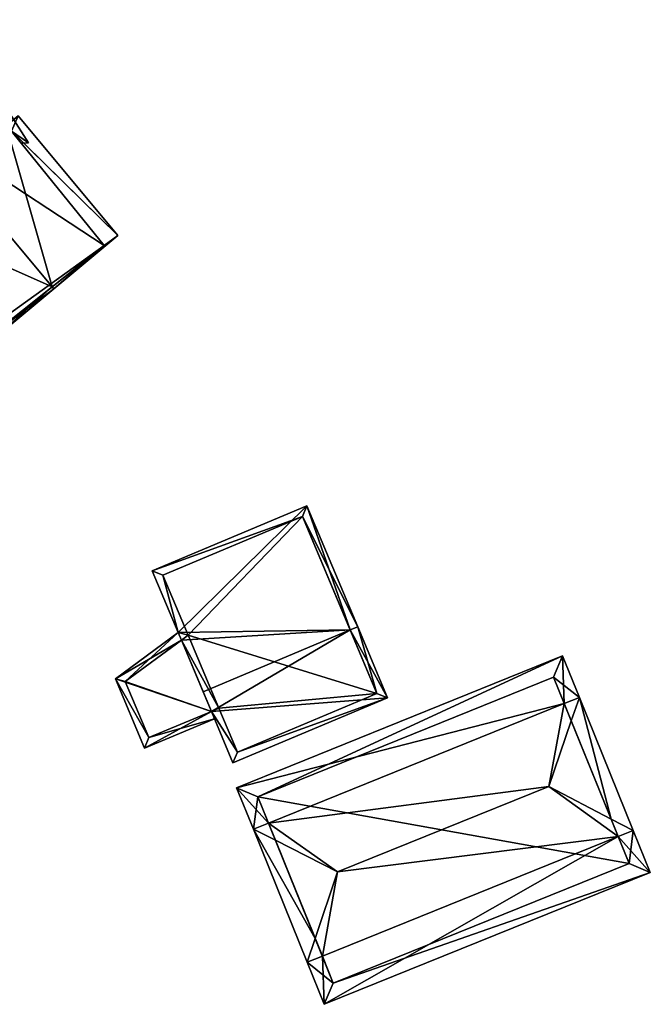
# Model space of a CAD drawing. Header units: inches. Extents: x 2523744 to 2528136, y 1148995 to 1152010.
# Tile 90 of 256: x 2525309 to 2525348, y 1150849 to 1150910. Entities that reach past the tile are written whole.
import ezdxf

# ---------------------------------------------------------------- set-up
doc = ezdxf.new("R2010")
doc.units = ezdxf.units.IN
doc.header["$MEASUREMENT"] = 0
doc.layers.add('Gebaeude Einzelhaus', color=10, linetype='Continuous')

msp = doc.modelspace()

# ---------------------------------------------------------------- meshes
at = {"layer": 'Gebaeude Einzelhaus'}
mesh = msp.add_polyface(dxfattribs=at)
corners = [(2525278.389, 1150898.511, 436.473), (2525277.981, 1150898.268, 436.473), (2525281.155, 1150892.637, 431.129), (2525288.298, 1150898.511, 432.283), (2525289.264, 1150897.052, 430.837), (2525293.296, 1150902.042, 432.68), (2525293.541, 1150901.63, 432.283), (2525292.745, 1150902.968, 433.57), (2525290.95, 1150905.985, 436.473), (2525280.879, 1150901.571, 435.324), (2525282.631, 1150901.353, 436.242), (2525286.626, 1150908.121, 433.048), (2525289.79, 1150907.936, 434.55), (2525283.287, 1150903.49, 434.971), (2525289.258, 1150908.83, 433.669), (2525282.994, 1150903.981, 434.486), (2525274.841, 1150903.545, 431.275), (2525278, 1150905.269, 431.388), (2525281.113, 1150907.129, 431.383), (2525278.803, 1150903.925, 432.714), (2525285.555, 1150909.92, 431.275), (2525281.917, 1150905.783, 432.71), (2525282.991, 1150903.985, 434.482), (2525280.155, 1150901.661, 434.945), (2525277.975, 1150898.278, 436.463), (2525280.87, 1150901.572, 435.32), (2525280.811, 1150894.481, 432.585), (2525289.5, 1150899.65, 432.584), (2525276.104, 1150902.314, 432.717), (2525286.05, 1150908.25, 432.705), (2525286.65, 1150907.2, 433.727), (2525301.634, 1150897.72, 432.469), (2525301.25, 1150897.4, 432.193), (2525307.398, 1150890.031, 432.193), (2525311.25, 1150893.447, 435.032), (2525311.35, 1150893.328, 435.032), (2525305.203, 1150900.698, 435.032), (2525315.295, 1150896.618, 432.193), (2525309.149, 1150903.988, 432.193), (2525308.42, 1150903.38, 432.718), (2525307.585, 1150890.523, 432.446), (2525314.45, 1150896, 432.77), (2525308.75, 1150903.05, 432.695), (2525307.515, 1150904.285, 432.006), (2525307.287, 1150902.435, 433.377), (2525308.42, 1150903.38, 431.694), (2525307.68, 1150905.625, 431.013), (2525308.75, 1150903.05, 431.58), (2525309.8, 1150902.331, 431.013), (2525309.35, 1150902.308, 431.462), (2525305.762, 1150905.325, 431.553), (2525307.062, 1150902.248, 433.55), (2525298.539, 1150904.195, 433.588), (2525306.459, 1150901.745, 433.561), (2525297.094, 1150908.616, 431.013), (2525297.412, 1150907.644, 431.579), (2525295.899, 1150907.705, 431.596), (2525289.038, 1150909.199, 430.76), (2525289.79, 1150907.936, 431.536), (2525291.79, 1150904.574, 433.599), (2525294.186, 1150900.417, 433.526), (2525293.541, 1150901.63, 433.547), (2525293.66, 1150900.371, 433.525), (2525293.296, 1150902.042, 433.554), (2525306.122, 1150901.464, 433.557), (2525298.5, 1150907.6, 431.41), (2525306.8, 1150905, 431.612), (2525289.85, 1150907.95, 431.526), (2525293.965, 1150902.464, 433.561), (2525294.15, 1150900.499, 433.527), (2525294.186, 1150900.417, 433.525), (2525295.238, 1150896.781, 431.129), (2525301.634, 1150897.72, 431.372), (2525301.926, 1150897.367, 431.129), (2525306.122, 1150901.464, 433.525), (2525295.551, 1150897.311, 431.452), (2525301.538, 1150897.836, 431.452), (2525289.79, 1150907.936, 420.163), (2525286.65, 1150907.2, 420.163), (2525286.05, 1150908.25, 420.163), (2525281.917, 1150905.783, 420.163), (2525276.104, 1150902.314, 432.02), (2525278.803, 1150903.925, 432.018), (2525280.754, 1150894.577, 420.163), (2525280.811, 1150894.481, 431.878), (2525280.754, 1150894.577, 431.938), (2525280.811, 1150894.481, 420.163), (2525278.389, 1150898.511, 434.389), (2525289.66, 1150899.751, 431.013), (2525289.5, 1150899.65, 420.163), (2525289.66, 1150899.751, 420.163), (2525293.296, 1150902.042, 431.013), (2525293.296, 1150902.042, 420.163), (2525278.803, 1150903.925, 420.163), (2525276.104, 1150902.314, 420.163), (2525307.298, 1150890.87, 428.733), (2525307.585, 1150890.523, 428.733), (2525301.634, 1150897.72, 428.733), (2525307.298, 1150890.87, 420.163), (2525307.585, 1150890.523, 420.163), (2525314.45, 1150896, 420.163), (2525308.75, 1150903.05, 420.163), (2525308.42, 1150903.38, 420.163), (2525306.122, 1150901.464, 420.163), (2525301.701, 1150897.639, 420.163), (2525306.121, 1150901.464, 420.163), (2525301.634, 1150897.72, 420.163), (2525293.965, 1150902.464, 431.013), (2525294.15, 1150900.499, 431.013), (2525294.186, 1150900.417, 431.013), (2525306.8, 1150905, 420.163), (2525298.5, 1150907.6, 420.163), (2525289.85, 1150907.95, 420.163), (2525294.186, 1150900.417, 420.163), (2525293.965, 1150902.464, 420.163), (2525294.15, 1150900.499, 420.163), (2525295.123, 1150898.284, 428.733), (2525295.551, 1150897.311, 428.056), (2525295.123, 1150898.284, 428.056), (2525295.123, 1150898.284, 431.013), (2525296.411, 1150897.386, 428.733), (2525296.411, 1150897.386, 428.056), (2525301.538, 1150897.836, 428.733), (2525301.538, 1150897.836, 420.163), (2525297.013, 1150897.439, 420.163), (2525294.738, 1150899.161, 420.163), (2525295.551, 1150897.311, 420.163)]
mesh.append_faces([[corners[k] for k in face] for face in [(71, 72, 73), (70, 75, 62), (62, 75, 71), (71, 75, 72), (72, 75, 76), (70, 72, 74), (70, 71, 72), (72, 71, 73), (70, 62, 71), (62, 69, 60), (61, 69, 62), (63, 68, 61), (61, 68, 69), (57, 67, 58), (54, 55, 56), (54, 56, 57), (57, 56, 67), (46, 66, 50), (46, 43, 66), (46, 65, 54), (54, 65, 55), (46, 50, 65), (46, 45, 43), (49, 47, 48), (48, 47, 46), (46, 47, 45), (52, 64, 53), (52, 60, 64), (63, 52, 7), (7, 52, 59), (63, 61, 52), (52, 61, 60), (60, 61, 62), (56, 55, 54), (59, 52, 56), (56, 52, 55), (56, 58, 59), (56, 57, 58), (56, 54, 57), (50, 55, 52), (46, 54, 50), (50, 54, 55), (52, 53, 51), (43, 50, 44), (44, 50, 51), (51, 50, 52), (43, 46, 50), (46, 47, 48), (48, 47, 49), (43, 45, 46), (46, 45, 47), (43, 44, 45), (31, 40, 32), (38, 42, 39), (41, 42, 37), (37, 42, 38), (34, 41, 35), (40, 34, 35), (35, 41, 37), (32, 40, 33), (33, 40, 35), (37, 34, 35), (37, 39, 34), (34, 39, 36), (37, 38, 39), (31, 34, 36), (31, 33, 34), (34, 33, 35), (31, 32, 33), (1, 24, 0), (18, 29, 21), (30, 14, 12), (29, 11, 30), (30, 11, 14), (18, 20, 29), (29, 20, 11), (17, 16, 18), (18, 16, 20), (19, 28, 17), (17, 28, 16), (16, 28, 24), (24, 28, 0), (6, 27, 5), (26, 1, 0), (26, 2, 1), (26, 4, 2), (6, 3, 27), (27, 3, 26), (26, 3, 4), (1, 25, 24), (1, 9, 25), (22, 15, 11), (23, 24, 25), (19, 16, 23), (23, 16, 24), (20, 21, 11), (11, 21, 22), (16, 18, 20), (20, 18, 21), (19, 17, 16), (16, 17, 18), (13, 11, 15), (11, 12, 14), (10, 8, 13), (13, 8, 11), (11, 8, 12), (9, 0, 10), (10, 0, 8), (9, 1, 0), (0, 3, 8), (8, 3, 7), (7, 3, 5), (5, 3, 6), (0, 2, 3), (3, 2, 4), (0, 1, 2)]], dxfattribs={"color": 13})
mesh.append_faces([[corners[k] for k in face] for face in [(125, 124, 126), (123, 103, 106), (125, 113, 124), (124, 113, 123), (123, 113, 103), (76, 122, 72), (72, 122, 97), (76, 120, 122), (120, 117, 121), (76, 75, 120), (120, 75, 117), (119, 70, 109), (116, 75, 119), (119, 75, 70), (118, 117, 116), (116, 117, 75), (112, 92, 77), (111, 114, 112), (112, 114, 92), (111, 113, 114), (114, 113, 115), (111, 103, 113), (111, 110, 103), (103, 110, 102), (7, 5, 63), (58, 67, 77), (77, 67, 112), (56, 112, 67), (55, 111, 56), (56, 111, 112), (55, 65, 111), (50, 111, 65), (50, 110, 111), (50, 66, 110), (45, 66, 43), (45, 102, 66), (66, 102, 110), (74, 64, 60), (108, 60, 69), (108, 109, 60), (107, 69, 68), (107, 108, 69), (5, 68, 63), (5, 107, 68), (5, 91, 107), (100, 103, 101), (101, 103, 102), (103, 104, 105), (105, 104, 106), (100, 98, 103), (103, 98, 104), (100, 99, 98), (47, 45, 42), (42, 45, 39), (47, 102, 45), (47, 101, 102), (31, 74, 72), (51, 39, 44), (44, 39, 45), (31, 36, 74), (74, 36, 64), (64, 36, 53), (53, 36, 51), (51, 36, 39), (41, 47, 42), (41, 100, 47), (47, 100, 101), (96, 34, 40), (96, 41, 34), (96, 100, 41), (96, 99, 100), (96, 98, 99), (96, 95, 98), (95, 72, 97), (96, 40, 95), (95, 40, 72), (72, 40, 31), (80, 83, 93), (93, 83, 94), (80, 89, 83), (83, 89, 86), (90, 77, 92), (80, 78, 89), (89, 78, 90), (90, 78, 77), (80, 79, 78), (27, 84, 89), (89, 84, 86), (27, 26, 84), (5, 88, 91), (88, 89, 90), (5, 27, 88), (88, 27, 89), (87, 28, 81), (26, 0, 87), (87, 0, 28), (85, 26, 87), (84, 26, 85), (86, 84, 83), (83, 84, 85), (28, 19, 81), (81, 19, 82), (79, 80, 29), (29, 80, 21), (29, 78, 79), (29, 30, 78), (58, 30, 12), (58, 78, 30), (58, 77, 78), (7, 59, 8), (8, 59, 12), (12, 59, 58)]], dxfattribs={"color": 41})
mesh = msp.add_polyface(dxfattribs=at)
corners = [(2525319.013, 1150872.14, 429.301), (2525326.936, 1150879.954, 426.989), (2525317.411, 1150875.945, 426.989), (2525329.616, 1150872.296, 431.524), (2525330.078, 1150872.49, 431.524), (2525319.212, 1150871.666, 429.589), (2525320.553, 1150868.481, 431.524), (2525321.06, 1150867.276, 430.731), (2525322.391, 1150864.111, 428.649), (2525331.916, 1150868.119, 428.649), (2525326.669, 1150879.299, 427.269), (2525318.066, 1150875.678, 427.269), (2525319.626, 1150871.971, 429.522), (2525322.659, 1150864.766, 428.952), (2525331.261, 1150868.386, 428.952), (2525321.521, 1150867.47, 430.731), (2525319.212, 1150871.666, 429.301), (2525315.143, 1150869.29, 426.989), (2525321.06, 1150867.276, 429.301), (2525316.946, 1150865.003, 426.989), (2525321.254, 1150866.815, 429.301), (2525317.214, 1150865.658, 427.237), (2525315.756, 1150869.121, 427.236), (2525321.06, 1150867.276, 421.553), (2525321.521, 1150867.47, 421.553), (2525322.659, 1150864.766, 421.553), (2525331.261, 1150868.386, 421.553), (2525326.669, 1150879.299, 421.553), (2525318.066, 1150875.678, 421.553), (2525319.626, 1150871.971, 421.553), (2525319.212, 1150871.666, 421.553), (2525315.756, 1150869.121, 421.553), (2525317.214, 1150865.658, 421.553)]
mesh.append_faces([[corners[k] for k in face] for face in [(22, 21, 17), (0, 22, 17), (16, 22, 0), (20, 21, 18), (17, 21, 19), (19, 21, 20), (18, 19, 20), (16, 17, 18), (18, 17, 19), (16, 0, 17), (9, 14, 4), (4, 14, 3), (15, 13, 7), (7, 13, 8), (8, 13, 9), (9, 13, 14), (0, 12, 5), (2, 11, 0), (0, 11, 12), (4, 10, 1), (1, 10, 2), (2, 10, 11), (4, 3, 10), (7, 3, 6), (7, 9, 3), (3, 9, 4), (7, 8, 9), (3, 5, 6), (3, 0, 5), (4, 1, 3), (3, 1, 0), (0, 1, 2)]], dxfattribs={"color": 13})
mesh.append_faces([[corners[k] for k in face] for face in [(31, 23, 32), (30, 23, 31), (18, 21, 23), (23, 21, 32), (21, 22, 32), (32, 22, 31), (22, 30, 31), (22, 16, 30), (26, 29, 27), (27, 29, 28), (25, 24, 26), (26, 24, 29), (29, 24, 30), (30, 24, 23), (29, 16, 12), (12, 16, 5), (29, 30, 16), (12, 11, 29), (29, 11, 28), (11, 10, 28), (28, 10, 27), (3, 26, 10), (10, 26, 27), (3, 14, 26), (14, 13, 26), (26, 13, 25), (13, 24, 25), (13, 15, 24), (18, 15, 7), (18, 24, 15), (18, 23, 24), (6, 18, 7), (5, 16, 6), (6, 16, 18)]], dxfattribs={"color": 41})
mesh = msp.add_polyface(dxfattribs=at)
corners = [(2525327.896, 1150852.178, 432.92), (2525326.969, 1150851.803, 432.92), (2525328.016, 1150849.213, 431.427), (2525346.124, 1150859.55, 432.92), (2525348.099, 1150857.335, 431.427), (2525347.051, 1150859.925, 432.92), (2525345.684, 1150860.638, 433.922), (2525343.73, 1150868.139, 432.92), (2525343.234, 1150866.696, 433.922), (2525341.841, 1150862.643, 436.737), (2525327.456, 1150853.266, 433.922), (2525328.825, 1150857.378, 436.737), (2525342.802, 1150867.764, 432.92), (2525342.699, 1150870.689, 431.262), (2525322.615, 1150862.566, 431.263), (2525324.574, 1150860.391, 432.92), (2525323.646, 1150860.016, 432.92), (2525325.006, 1150859.323, 433.923), (2525328.569, 1150850.515, 431.961), (2525346.796, 1150857.888, 431.962), (2525342.146, 1150869.386, 431.865), (2525323.918, 1150862.014, 431.865), (2525346.796, 1150857.888, 421.178), (2525342.146, 1150869.386, 421.178), (2525323.918, 1150862.014, 421.178), (2525328.569, 1150850.515, 421.178)]
mesh.append_faces([[corners[k] for k in face] for face in [(1, 10, 0), (17, 16, 15), (17, 10, 16), (16, 10, 1), (12, 7, 8), (13, 21, 14), (14, 21, 16), (16, 21, 15), (12, 20, 7), (7, 20, 13), (13, 20, 21), (5, 3, 6), (5, 6, 7), (7, 6, 8), (5, 19, 3), (18, 1, 0), (18, 2, 1), (5, 4, 19), (19, 4, 18), (18, 4, 2), (17, 10, 11), (17, 16, 10), (10, 16, 1), (12, 8, 7), (15, 9, 12), (12, 9, 8), (15, 11, 9), (15, 17, 11), (15, 16, 17), (12, 14, 15), (15, 14, 16), (7, 13, 12), (12, 13, 14), (11, 3, 9), (9, 3, 6), (6, 3, 5), (10, 0, 11), (11, 0, 3), (10, 1, 0), (6, 8, 9), (6, 7, 8), (6, 5, 7), (3, 4, 5), (0, 2, 3), (3, 2, 4), (0, 1, 2)]], dxfattribs={"color": 13})
mesh.append_faces([[corners[k] for k in face] for face in [(22, 25, 24), (22, 24, 23), (19, 18, 22), (22, 18, 25), (15, 10, 17), (15, 0, 10), (0, 25, 18), (15, 24, 0), (0, 24, 25), (15, 21, 24), (21, 20, 24), (24, 20, 23), (3, 12, 6), (6, 12, 8), (3, 23, 12), (12, 23, 20), (3, 22, 23), (3, 19, 22)]], dxfattribs={"color": 41})

doc.saveas('drawing.dxf')
